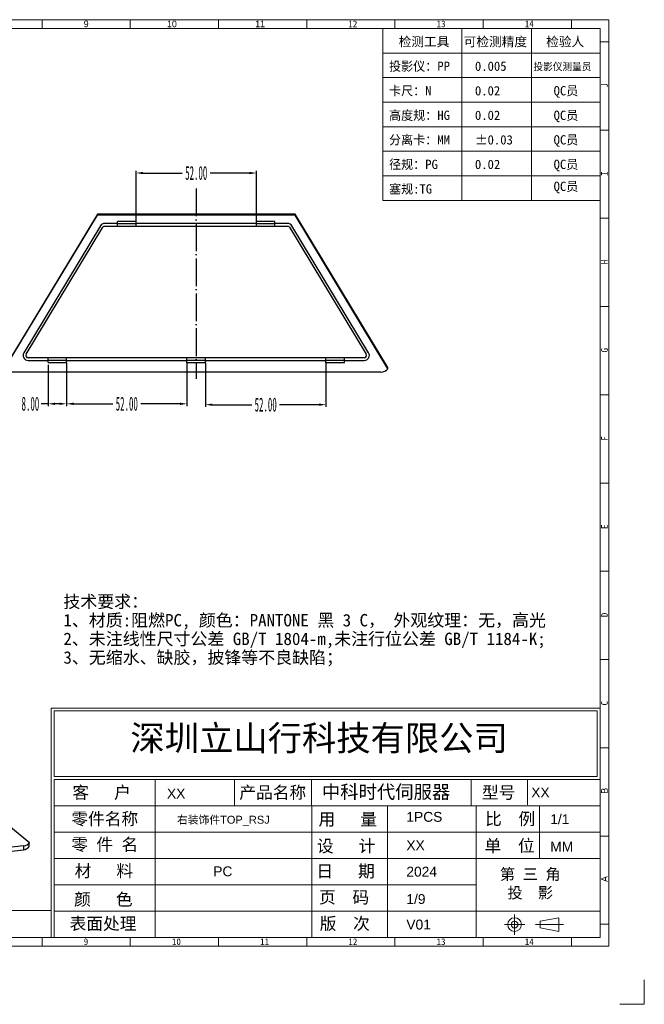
# Model space of a CAD drawing. Header units: millimetres. Extents: x 2960 to 3589, y 1910 to 2355.
# Tile 3 of 3: x 3319 to 3589, y 1910 to 2335. Entities that reach past the tile are written whole.
import ezdxf

# ---------------------------------------------------------------- set-up
doc = ezdxf.new("R2010")
doc.units = ezdxf.units.MM
for name, pattern in [('ACAD_ISO04W100', [30, 24, -3, 0, -3]), ('CENTERLINE', [30, 12, -1.5, 3, -1.5, 12]), ('PHANTOM', [0.8, 0.45, -0.05, 0.1, -0.05, 0.1, -0.05]), ('SLD-实线', [0])]:
    doc.linetypes.add(name, pattern=pattern)
for name, color, linetype in [('35002034-01_DXF_TEXT', 7, 'Continuous'), ('DEFAULT_3', 7, 'PHANTOM'), ('FRAME', 4, 'Continuous'), ('蓝色线', 5, 'SLD-实线')]:
    doc.layers.add(name, color=color, linetype=linetype)
doc.layers.add('框', color=1, linetype='CENTERLINE', lineweight=5)
doc.styles.add('s', font='txt')
doc.styles.add('SIMPLEX', font='SIMPLEX.shx', dxfattribs={"height": 3.5})
doc.styles.add('SLDTEXTSTYLE1', font='TXT', dxfattribs={"width": 0.469})
doc.styles.add('SLDTEXTSTYLE6', font='TXT', dxfattribs={"width": 0.7, "bigfont": 'bigfont'})
doc.styles.add('SLDTEXTSTYLE7', font='TXT', dxfattribs={"width": 0.7})
doc.styles.get("Standard").update_dxf_attribs({"font": 'arial.ttf'})
doc.styles.add('STYLE3', font='swissi.ttf', dxfattribs={"height": 3})
doc.dimstyles.new('副本 SLDDIMSTYLE1', dxfattribs={"dimtxt": 6, "dimasz": 3, "dimexe": 1, "dimexo": 1, "dimgap": 0.875, "dimtad": 0, "dimrnd": 1e-09, "dimzin": 4, "dimdsep": 46, "dimtxsty": 'SLDTEXTSTYLE1', "dimcen": 0.09, "dimclrd": 4, "dimclre": 4, "dimclrt": 6, "dimadec": 0, "dimazin": 0, "dimtfac": 1, "dimtofl": 0, "dimtmove": 0, "dimatfit": 3, "dimfxl": 0, "dimtolj": 1, "dimtzin": 12, "dimarcsym": 0})

# ---------------------------------------------------------------- blocks, each defined once
blk = doc.blocks.new('SW_TABLEANNOTATION_0')
at = {"layer": '蓝色线', "color": 0}
for p, q in [((0, 0), (0, -12.39)), ((95.59, 0), (0, 0)), ((95.59, -12.39), (95.59, 0)), ((0, -4.13), (95.59, -4.13)), ((11.95, -4.13), (11.95, -12.39)), ((21.18, -4.13), (21.18, -12.39)), ((30.4, -4.13), (30.4, -12.39)), ((39.63, -4.13), (39.63, -12.39)), ((51.58, -4.13), (51.58, -12.39)), ((64.89, -4.13), (64.89, -12.39)), ((79.56, -4.13), (79.56, -12.39)), ((0, -8.26), (95.59, -8.26)), ((0, -12.39), (95.59, -12.39))]:
    blk.add_line(p, q, dxfattribs=at)
at = {"layer": '蓝色线', "color": 0, "attachment_point": 1}
for s, insert, char_height, style in [('\\M+196A2\\M+1928D线\\M+190AB\\M+18EDA\\M+190A1\\M+18CF6\\M+18DB7\\M+19776\\M+18B81\\M+18169GB T1804-2000\\M+1816A', (30.32, -0.93), 2.11667, 'SLDTEXTSTYLE6'), ('\\M+18AEE\\M+1967B\\M+18EDA\\M+190A1', (2.2, -5.06), 2.1167, 'SLDTEXTSTYLE6'), ('0.5-3', (14.2, -5.06), 2.117, 'SLDTEXTSTYLE7'), ('\\M+181843-6', (23.43, -5.06), 2.1167, 'SLDTEXTSTYLE6'), ('\\M+181846-30', (32.18, -5.06), 2.1167, 'SLDTEXTSTYLE6'), ('\\M+1818430-120', (41.82, -5.06), 2.1167, 'SLDTEXTSTYLE6'), ('\\M+18184120-400', (53.98, -5.06), 2.1167, 'SLDTEXTSTYLE6'), ('\\M+18184400-1000', (67.5, -5.06), 2.1167, 'SLDTEXTSTYLE6'), ('\\M+181841000-2000', (82.38, -5.06), 2.1167, 'SLDTEXTSTYLE6'), ('\\M+18CF6\\M+18DB7', (4.09, -9.19), 2.1167, 'SLDTEXTSTYLE6'), ('\\M+5A1C00.05', (13.73, -9.19), 2.1167, 'SLDTEXTSTYLE7'), ('\\M+5A1C00.05', (22.95, -9.19), 2.1167, 'SLDTEXTSTYLE7'), ('\\M+5A1C00.1', (32.65, -9.19), 2.1167, 'SLDTEXTSTYLE7'), ('\\M+5A1C00.15', (42.77, -9.19), 2.1167, 'SLDTEXTSTYLE7'), ('\\M+5A1C00.2', (55.87, -9.19), 2.1167, 'SLDTEXTSTYLE7'), ('\\M+5A1C00.3', (69.86, -9.19), 2.1167, 'SLDTEXTSTYLE7'), ('\\M+5A1C00.5', (85.21, -9.19), 2.1167, 'SLDTEXTSTYLE7')]:
    blk.add_mtext(s, dxfattribs=dict(at, insert=insert, char_height=char_height, style=style))
blk = doc.blocks.new('*D66')
at = {"color": 4, "lineweight": -2}
for p, q in [((3369.56, 2247.64), (3369.56, 2269.6)), ((3372.56, 2268.6), (3389.53, 2268.6)), ((3418.56, 2268.6), (3401.59, 2268.6)), ((3421.56, 2247.84), (3421.56, 2269.6))]:
    blk.add_line(p, q, dxfattribs=at)
at = {"color": 4}
for points in [[(3372.56, 2269.1), (3372.56, 2268.1), (3369.56, 2268.6)], [(3418.56, 2269.1), (3418.56, 2268.1), (3421.56, 2268.6)]]:
    blk.add_solid(points, dxfattribs=at)
at = {"layer": 'Defpoints', "color": 0}
for p in [(3421.56, 2268.6), (3369.56, 2246.64), (3421.56, 2246.84)]:
    blk.add_point(p, dxfattribs=at)
at = {"color": 6, "insert": (3395.56, 2268.6), "char_height": 6, "attachment_point": 5, "style": 'SLDTEXTSTYLE1'}
blk.add_mtext('\\A1;52.00', dxfattribs=at)
blk = doc.blocks.new('*D67')
at = {"color": 4, "lineweight": -2}
for p, q in [((3331.56, 2185.85), (3331.56, 2167.95)), ((3339.56, 2185.85), (3339.56, 2167.95)), ((3331.56, 2168.95), (3328.56, 2168.95)), ((3336.56, 2168.95), (3334.56, 2168.95))]:
    blk.add_line(p, q, dxfattribs=at)
at = {"color": 4}
for points in [[(3334.56, 2169.45), (3334.56, 2168.45), (3331.56, 2168.95)], [(3336.56, 2169.45), (3336.56, 2168.45), (3339.56, 2168.95)]]:
    blk.add_solid(points, dxfattribs=at)
at = {"layer": 'Defpoints', "color": 0}
for p in [(3331.56, 2186.85), (3339.56, 2186.85), (3339.56, 2168.95)]:
    blk.add_point(p, dxfattribs=at)
at = {"color": 6, "insert": (3323.93, 2168.95), "char_height": 6, "attachment_point": 5, "style": 'SLDTEXTSTYLE1'}
blk.add_mtext('\\A1;8.00', dxfattribs=at)
blk = doc.blocks.new('*D68')
at = {"color": 4, "lineweight": -2}
for p, q in [((3339.56, 2186.65), (3339.56, 2167.95)), ((3391.56, 2186.65), (3391.56, 2167.95)), ((3342.56, 2168.95), (3359.53, 2168.95)), ((3388.56, 2168.95), (3371.59, 2168.95))]:
    blk.add_line(p, q, dxfattribs=at)
at = {"color": 4}
for points in [[(3342.56, 2169.45), (3342.56, 2168.45), (3339.56, 2168.95)], [(3388.56, 2169.45), (3388.56, 2168.45), (3391.56, 2168.95)]]:
    blk.add_solid(points, dxfattribs=at)
at = {"layer": 'Defpoints', "color": 0}
for p in [(3339.56, 2187.65), (3391.56, 2187.65), (3391.56, 2168.95)]:
    blk.add_point(p, dxfattribs=at)
at = {"color": 6, "insert": (3365.56, 2168.95), "char_height": 6, "attachment_point": 5, "style": 'SLDTEXTSTYLE1'}
blk.add_mtext('\\A1;52.00', dxfattribs=at)
blk = doc.blocks.new('*D69')
at = {"color": 4, "lineweight": -2}
for p, q in [((3399.56, 2186.65), (3399.56, 2167.58)), ((3451.56, 2186.65), (3451.56, 2167.58)), ((3402.56, 2168.58), (3419.53, 2168.58)), ((3448.56, 2168.58), (3431.59, 2168.58))]:
    blk.add_line(p, q, dxfattribs=at)
at = {"color": 4}
for points in [[(3402.56, 2169.08), (3402.56, 2168.08), (3399.56, 2168.58)], [(3448.56, 2169.08), (3448.56, 2168.08), (3451.56, 2168.58)]]:
    blk.add_solid(points, dxfattribs=at)
at = {"layer": 'Defpoints', "color": 0}
for p in [(3399.56, 2187.65), (3451.56, 2187.65), (3451.56, 2168.58)]:
    blk.add_point(p, dxfattribs=at)
at = {"color": 6, "insert": (3425.56, 2168.58), "char_height": 6, "attachment_point": 5, "style": 'SLDTEXTSTYLE1'}
blk.add_mtext('\\A1;52.00', dxfattribs=at)

msp = doc.modelspace()

# ---------------------------------------------------------------- linework, layer by layer
at = {"color": 7, "linetype": 'Continuous'}
for p, q in [((3312.812, 2184.072), (3352.866, 2250.336)), ((3352.866, 2250.839), (3312.855, 2184.644)), ((3352.866, 2250.336), (3352.866, 2250.839)), ((3438.255, 2250.839), (3352.866, 2250.839)), ((3438.255, 2250.336), (3352.866, 2250.336)), ((3438.255, 2250.336), (3438.255, 2250.839)), ((3478.267, 2184.644), (3438.255, 2250.839)), ((3478.31, 2184.072), (3438.255, 2250.336)), ((3354.199, 2245.774), (3321.084, 2190.99)), ((3322.111, 2190.369), (3355.226, 2245.154)), ((3361.561, 2246.836), (3356.081, 2246.836)), ((3356.081, 2245.636), (3435.04, 2245.636)), ((3361.561, 2245.636), (3361.561, 2247.636)), ((3369.561, 2247.636), (3361.561, 2247.636)), ((3369.561, 2246.636), (3361.561, 2246.636)), ((3369.561, 2245.636), (3369.561, 2247.636)), ((3421.561, 2246.836), (3369.561, 2246.836)), ((3421.561, 2245.636), (3421.561, 2247.636)), ((3429.561, 2247.636), (3421.561, 2247.636)), ((3429.561, 2246.636), (3421.561, 2246.636)), ((3429.561, 2245.636), (3429.561, 2247.636)), ((3435.04, 2246.836), (3429.561, 2246.836)), ((3435.896, 2245.154), (3469.011, 2190.369)), ((3470.038, 2190.99), (3436.923, 2245.774)), ((3468.155, 2188.852), (3322.967, 2188.852)), ((3322.967, 2187.652), (3331.561, 2187.652)), ((3331.561, 2186.852), (3331.561, 2188.852)), ((3331.561, 2187.852), (3339.561, 2187.852)), ((3331.561, 2186.852), (3339.561, 2186.852)), ((3339.561, 2186.852), (3339.561, 2188.852)), ((3339.561, 2187.652), (3391.561, 2187.652)), ((3391.561, 2186.852), (3391.561, 2188.852)), ((3391.561, 2187.852), (3399.561, 2187.852)), ((3391.561, 2186.852), (3399.561, 2186.852)), ((3399.561, 2186.852), (3399.561, 2188.852)), ((3399.561, 2187.652), (3451.561, 2187.652)), ((3451.561, 2186.852), (3451.561, 2188.852)), ((3451.561, 2187.852), (3459.561, 2187.852)), ((3451.561, 2186.852), (3459.561, 2186.852)), ((3459.561, 2186.852), (3459.561, 2188.852)), ((3459.561, 2187.652), (3468.155, 2187.652)), ((3475.307, 2182.652), (3315.814, 2182.652)), ((3267.33, 2025.793), (3323.478, 1979.537)), ((3321.02, 1978.098), (3170.132, 1960.137)), ((3321.02, 1978.098), (3320.893, 1976.412)), ((3169.902, 1958.439), (3320.893, 1976.412))]:
    msp.add_line(p, q, dxfattribs=at)
for centre, radius, start, end in [((3356.081, 2244.636), 2.2, 90, 148.84879), ((3356.081, 2244.636), 1, 90, 148.84879), ((3435.04, 2244.636), 2.2, 31.15121, 90), ((3435.04, 2244.636), 1, 31.15121, 90), ((3322.967, 2189.852), 2.2, 148.84879, 270), ((3322.967, 2189.852), 1, 148.84879, 270), ((3468.155, 2189.852), 2.2, 270, 31.15121), ((3468.155, 2189.852), 1, 270, 31.15121)]:
    msp.add_arc(centre, radius, start, end, dxfattribs=at)
for centre, major_axis, ratio, start_param, end_param in [((3475.278, 2186.805), (-0.402, 4.135), 0.9628341, 3.0481406, 3.9004861), ((3478.939, 2149.198), (-9.167, 130.609), 0.0143728, -1.3015218, -1.2969692), ((3319.719, 1979.594), (3.842, -1.281), 0.767024, -1.0198917, -0.1675462), ((3319.846, 1981.28), (3.842, -1.281), 0.767024, -1.0198917, -0.1629936), ((3311.185, 1866.067), (31.715, 389.6), 0.0081458, -1.2791537, -1.2746011)]:
    msp.add_ellipse(centre, major_axis=major_axis, ratio=ratio, start_param=start_param, end_param=end_param, dxfattribs=at)
at = {"layer": 'DEFAULT_3', "color": 1, "linetype": 'ACAD_ISO04W100', "ltscale": 0.5}
msp.add_line((3395.561, 2261.952), (3395.561, 2179.737), dxfattribs=at)
at = {"layer": '框', "color": 1, "linetype": 'Continuous', "lineweight": 15}
for p, q in [((3328.97, 2330.992), (3328.97, 2334.802)), ((3367.074, 2330.992), (3367.074, 2334.802)), ((3405.178, 2330.992), (3405.178, 2334.802)), ((3443.281, 2330.992), (3443.281, 2334.802)), ((3443.281, 2330.992), (3443.281, 2334.802)), ((3481.385, 2330.992), (3481.385, 2334.802)), ((3519.489, 2330.992), (3519.489, 2334.802)), ((3557.593, 2330.992), (3557.593, 2334.802)), ((3368.078, 2330.992), (3569.976, 2330.992)), ((3476.177, 2330.992), (3476.177, 2256.804)), ((3510.339, 2330.992), (3510.339, 2256.804)), ((3540.417, 2330.992), (3540.417, 2256.804)), ((3569.976, 2330.992), (3569.976, 2256.804)), ((3573.787, 2325.276), (3569.976, 2325.276)), ((3476.177, 2320.393), (3569.976, 2320.393)), ((3476.177, 2309.795), (3569.976, 2309.795)), ((3476.177, 2299.197), (3569.976, 2299.197)), ((3476.177, 2288.599), (3569.976, 2288.599)), ((3573.787, 2287.172), (3569.976, 2287.172)), ((3476.177, 2278), (3569.976, 2278)), ((3476.177, 2267.402), (3569.976, 2267.402)), ((3476.177, 2256.804), (3569.976, 2256.804)), ((3573.787, 2249.068), (3569.976, 2249.068)), ((3573.787, 2210.965), (3569.976, 2210.965)), ((3573.787, 2172.861), (3569.976, 2172.861)), ((3573.787, 2134.757), (3569.976, 2134.757)), ((3573.787, 2096.653), (3569.976, 2096.653)), ((3573.787, 2058.55), (3569.976, 2058.55)), ((3332.94, 2037.61), (3569.976, 2037.61)), ((3332.94, 2037.61), (3332.94, 1938.523)), ((3334.188, 2036.363), (3568.729, 2036.363)), ((3334.188, 2036.363), (3334.188, 2008.043)), ((3568.729, 2036.363), (3568.729, 2008.043)), ((3573.787, 2020.446), (3569.976, 2020.446)), ((3334.188, 2008.043), (3568.729, 2008.043)), ((3334.188, 2006.795), (3569.976, 2006.795)), ((3334.188, 2006.795), (3334.188, 1938.523)), ((3377.853, 2006.795), (3377.853, 1938.523)), ((3412.121, 2006.795), (3412.121, 1995.412)), ((3445.313, 1995.412), (3445.313, 2006.795)), ((3514.287, 1995.412), (3514.287, 2006.795)), ((3538.678, 2006.795), (3538.678, 1995.762)), ((3334.188, 1995.412), (3569.976, 1995.412)), ((3445.451, 1995.412), (3445.451, 1938.523)), ((3478.235, 1995.412), (3478.235, 1938.523)), ((3516.467, 1995.412), (3516.467, 1938.523)), ((3543.898, 1972.529), (3543.898, 1995.297)), ((3334.188, 1984.028), (3569.976, 1984.028)), ((3573.787, 1982.342), (3569.976, 1982.342)), ((3334.188, 1972.644), (3569.976, 1972.644)), ((3334.188, 1961.26), (3516.467, 1961.26)), ((3334.188, 1949.876), (3569.976, 1949.876)), ((3533.062, 1939.702), (3533.062, 1948.519)), ((3528.654, 1944.111), (3537.47, 1944.111)), ((3542.119, 1944.111), (3554.158, 1944.111)), ((3544.12, 1945.58), (3552.237, 1947.049)), ((3544.12, 1945.58), (3544.12, 1942.641)), ((3552.237, 1947.049), (3552.237, 1941.172)), ((3573.787, 1944.238), (3569.976, 1944.238)), ((3544.12, 1942.641), (3552.237, 1941.172)), ((3328.97, 1934.713), (3328.97, 1938.523)), ((3367.074, 1934.713), (3367.074, 1938.523)), ((3405.178, 1934.713), (3405.178, 1938.523)), ((3443.281, 1934.713), (3443.281, 1938.523)), ((3481.385, 1934.713), (3481.385, 1938.523)), ((3519.489, 1934.713), (3519.489, 1938.523)), ((3557.593, 1934.713), (3557.593, 1938.523))]:
    msp.add_line(p, q, dxfattribs=at)
for points in [[(3007.946, 1934.713), (3573.787, 1934.713), (3573.787, 2334.802), (3007.946, 2334.802)], [(3011.756, 1938.523), (3569.976, 1938.523), (3569.976, 2330.992), (3011.756, 2330.992)], [(3247.24, 1938.523), (3332.94, 1938.523), (3332.94, 1950.171), (3247.24, 1950.171)]]:
    msp.add_lwpolyline(points, close=True, dxfattribs=at)
msp.add_lwpolyline([(3578.511, 1909.676), (3589.11, 1909.676), (3589.11, 1920.274)], dxfattribs=at)
for radius in [2.939, 1.469]:
    msp.add_circle((3533.062, 1944.111), radius, dxfattribs=at)

# ---------------------------------------------------------------- block references
at = {"layer": '蓝色线', "xscale": 1.905187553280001, "yscale": 1.905187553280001, "zscale": 1.905187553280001}
msp.add_blockref('SW_TABLEANNOTATION_0', (3011.756, 2330.992), dxfattribs=at)

# ---------------------------------------------------------------- texts
at = {"layer": '35002034-01_DXF_TEXT', "color": 2, "linetype": 'Continuous', "insert": (3338.195, 2086.256), "char_height": 5.36537, "width": 271.12236, "attachment_point": 1, "line_spacing_factor": 0.9}
msp.add_mtext('{\\fSimSun|b0|i0|c134|p2;技术要求：\\P1、材质:阻燃PC, 颜色：PANTONE 黑 3 C， 外观纹理：无，高光\\P2、未注线性尺寸公差 GB/T 1804-m,未注行位公差 GB/T 1184-K;\\P3、无缩水、缺胶，披锋等不良缺陷；}', dxfattribs=at)
at = {"layer": 'FRAME', "color": 3, "lineweight": 0, "style": 'STYLE3'}
for tag, p, s, height in [('XX', (3382.924, 1998.53), 'XX', 4.2619), ('中科时代伺服器', (3449.805, 1998.495), 'XXXX', 5.8117), ('XX', (3540.273, 1999.02), '项目名称', 4.2619), ('右装饰件TOP_RSJ', (3387.27, 1987.674), '1*1', 3.4096), ('1PCS', (3486.324, 1988.482), '', 4.262), ('1/1', (3548.475, 1987.486), '', 4.262), ('XX', (3486.324, 1976.179), '', 4.262), ('MM', (3548.475, 1975.603), 'MM', 4.2619), ('PC', (3402.915, 1964.955), '', 4.262), ('2024', (3486.324, 1964.82), '', 4.262), ('1/9', (3486.324, 1952.996), '1', 4.262), ('V01', (3486.324, 1941.982), 'A/01', 4.2619)]:
    msp.add_attdef(tag, p, s, height=height, dxfattribs=at)
at = {"layer": '框', "color": 1, "linetype": 'Continuous', "lineweight": 15}
for s, insert, char_height, width, attachment_point in [('{\\fU+FFB7ￂￋￎ_GB|b0|i0|c134|p49;9}', (3349.084, 2334.413), 2.85778, 1.47519, 3), ('{\\fU+FFB7ￂￋￎ_GB|b0|i0|c134|p49;10}', (3387.188, 2334.413), 2.85778, 1.47519, 3), ('{\\fU+FFB7ￂￋￎ_GB|b0|i0|c134|p49;11}', (3425.292, 2334.413), 2.85778, 1.47519, 3), ('{\\fFangSong_GB2312|b0|i0|c134|p49;12}', (3461.271, 2334.413), 2.85778, 1.47514, 1), ('{\\fFangSong_GB2312|b0|i0|c134|p49;13}', (3499.375, 2334.413), 2.85778, 1.47519, 1), ('{\\fFangSong_GB2312|b0|i0|c134|p49;14}', (3537.479, 2334.413), 2.85778, 1.47519, 1), ('{\\fKaiTi_GB2312|b0|i0|c134|p49;检测工具}', (3483.027, 2327.33), 4.01092, 40.94472, 1), ('{\\fKaiTi_GB2312|b0|i0|c134|p49;可检测精度}', (3511.1, 2327.33), 4.01092, 40.94472, 1), ('{\\fKaiTi_GB2312|b0|i0|c134|p49;检验人}', (3546.729, 2327.33), 4.01092, 40.94472, 1), ('{\\fKaiTi_GB2312|b0|i0|c134|p49;0.005}', (3515.964, 2316.732), 4.01092, 40.94472, 1), ('{\\fKaiTi_GB2312|b0|i0|c134|p49;0.02}', (3515.964, 2306.134), 4.01092, 40.94472, 1), ('{\\fKaiTi_GB2312|b0|i0|c134|p49;0.02}', (3515.964, 2295.535), 4.01092, 40.94472, 1), ('{\\fKaiTi_GB2312|b0|i0|c134|p49;0.02}', (3515.964, 2274.339), 4.01092, 40.94472, 1), ('{\\fSimSun|b0|i0|c134|p2;深圳立山行科技有限公司}', (3367.129, 2030.059), 10.86512, 170.7493, 1), ('{\\fKaiTi_GB2312|b0|i0|c134|p49;\\H0.9645x;第 三 角\\P 投  影}', (3526.722, 1968.259), 4.99023, 30.3053, 1), ('{\\fFangSong_GB2312|b0|i0|c134|p49;9}', (3346.96, 1938.134), 2.85778, 1.47514, 1), ('{\\fFangSong_GB2312|b0|i0|c134|p49;10}', (3385.064, 1938.134), 2.85771, 1.47519, 1), ('{\\fFangSong_GB2312|b0|i0|c134|p49;11}', (3423.167, 1938.134), 2.85778, 1.47519, 1), ('{\\fFangSong_GB2312|b0|i0|c134|p49;12}', (3461.271, 1938.134), 2.85778, 1.47514, 1), ('{\\fFangSong_GB2312|b0|i0|c134|p49;13}', (3499.375, 1938.134), 2.85778, 1.47519, 1), ('{\\fFangSong_GB2312|b0|i0|c134|p49;14}', (3537.479, 1938.134), 2.85778, 1.47519, 1)]:
    msp.add_mtext(s, dxfattribs=dict(at, insert=insert, char_height=char_height, width=width, attachment_point=attachment_point))
for s, insert, char_height, width, attachment_point, style in [('投影仪：PP', (3478.833, 2316.732), 4.0109, 40.94472, 1, 's'), ('投影仪测量员', (3541.236, 2316.148), 3.2087, 32.75578, 1, 's'), ('卡尺：N', (3478.833, 2306.134), 4.0109, 40.94472, 1, 's'), ('QC员', (3549.935, 2306.134), 4.0109, 40.94472, 1, 's'), ('高度规：HG', (3478.833, 2295.535), 4.0109, 40.94472, 1, 's'), ('QC员', (3549.935, 2295.535), 4.0109, 40.94472, 1, 's'), ('分离卡：MM', (3478.833, 2284.937), 4.0109, 40.94472, 1, 's'), ('%%P0.03', (3515.964, 2284.937), 4.0109, 40.94472, 1, 's'), ('QC员', (3549.935, 2284.937), 4.0109, 40.94472, 1, 's'), ('径规：PG', (3478.833, 2274.339), 4.0109, 40.94472, 1, 's'), ('QC员', (3549.935, 2274.339), 4.0109, 40.94472, 1, 's'), ('塞规:TG', (3478.833, 2263.741), 4.0109, 40.94472, 1, 's'), ('QC员', (3549.935, 2264.845), 4.0109, 40.94472, 1, 's'), ('{\\fKaiTi_GB2312|b0|i0|c134|p49;客   户}', (3354.692, 2000.847), 5.29442, 43.81917, 5, 'SIMPLEX'), ('{\\fKaiTi_GB2312|b0|i0|c134|p49;产品名称}', (3428.617, 2000.847), 5.29442, 43.81917, 5, 'SIMPLEX'), ('{\\fKaiTi_GB2312|b0|i0|c134|p49;型号}', (3526.18, 2000.847), 5.29442, 43.81917, 5, 'SIMPLEX'), ('{\\fSimSun|b0|i0|c134|p2;零件名称}', (3356.045, 1989.463), 5.29442, 43.81917, 5, 'SIMPLEX'), ('{\\fSimSun|b0|i0|c134|p2;用   量}', (3461.004, 1989.284), 5.29442, 43.81917, 5, 'SIMPLEX'), ('{\\fKaiTi_GB2312|b0|i0|c134|p49;比  例}', (3531.169, 1989.471), 5.29442, 43.81917, 5, 'SIMPLEX'), ('{\\fSimSun|b0|i0|c134|p2;零 件 名}', (3356.045, 1978.388), 5.29442, 43.81917, 5, 'SIMPLEX'), ('{\\fSimSun|b0|i0|c134|p2;设   计}', (3460.275, 1977.716), 5.29442, 37.68542, 5, 'SIMPLEX'), ('{\\fKaiTi_GB2312|b0|i0|c134|p49;单  位 }', (3530.926, 1977.86), 5.29442, 43.81917, 5, 'SIMPLEX'), ('{\\fSimSun|b0|i0|c134|p2;材   料}', (3355.676, 1967.004), 5.29442, 43.81917, 5, 'SIMPLEX'), ('{\\fSimSun|b0|i0|c134|p2;日   期}', (3460.08, 1966.877), 5.29442, 43.81917, 5, 'SIMPLEX'), ('{\\fSimSun|b0|i0|c134|p2;颜   色}', (3355.44, 1954.691), 5.29442, 43.81917, 5, 'SIMPLEX'), ('{\\fSimSun|b0|i0|c134|p2;页\\fKaiTi_GB2312|b0|i0|c134|p49;  \\fSimSun|b0|i0|c134|p2;码}', (3459.448, 1955.62), 5.29442, 43.81917, 5, 'SIMPLEX'), ('{\\fSimSun|b0|i0|c134|p2;表面处理}', (3355.327, 1944.236), 5.29442, 43.81917, 5, 'SIMPLEX'), ('{\\fKaiTi_GB2312|b0|i0|c134|p49;版  次}', (3459.727, 1944.236), 5.29442, 43.81917, 5, 'SIMPLEX')]:
    msp.add_mtext(s, dxfattribs=dict(at, insert=insert, char_height=char_height, width=width, attachment_point=attachment_point, style=style))
at = {"layer": '框', "color": 1, "linetype": 'Continuous', "lineweight": 15, "char_height": 2.858, "width": 3.81038, "attachment_point": 1, "rotation": 90, "style": 's'}
for s, insert in [('J', (3570.471, 2305.428)), ('I', (3570.471, 2267.324)), ('H', (3570.471, 2229.221)), ('G', (3570.471, 2191.117)), ('F', (3570.471, 2153.013)), ('E', (3570.471, 2114.909)), ('D', (3570.471, 2076.806)), ('C', (3570.471, 2038.702))]:
    msp.add_mtext(s, dxfattribs=dict(at, insert=insert))
at = {"layer": '框', "color": 1, "linetype": 'Continuous', "lineweight": 15, "char_height": 2.85778, "width": 3.81038, "attachment_point": 1, "rotation": 90}
for s, insert in [('{\\f\uffbfﾬￌﾣﾤ_GB2312|b0|i0|c134|p49;B}', (3570.471, 2000.598)), ('{\\f\uffbfﾬￌﾣﾤ_GB2312|b0|i0|c134|p49;A}', (3570.471, 1962.494))]:
    msp.add_mtext(s, dxfattribs=dict(at, insert=insert))

# ---------------------------------------------------------------- dimensions: what is measured, and where the dimension line sits
for base, p1, p2, picture, middle in [((3421.561, 2268.602), (3369.561, 2246.636), (3421.561, 2246.836), '*D66', (3395.561, 2268.602)), ((3391.561, 2168.955), (3339.561, 2187.652), (3391.561, 2187.652), '*D68', (3365.561, 2168.955)), ((3451.561, 2168.584), (3399.561, 2187.652), (3451.561, 2187.652), '*D69', (3425.561, 2168.584))]:
    dim = msp.add_linear_dim(base=base, p1=p1, p2=p2, dimstyle='副本 SLDDIMSTYLE1')
    dim.commit()
    dim.dimension.update_dxf_attribs({"geometry": picture, "text_midpoint": middle})
dim = msp.add_linear_dim(base=(3339.561, 2168.955), p1=(3331.561, 2186.852), p2=(3339.561, 2186.852), dimstyle='副本 SLDDIMSTYLE1')
dim.commit()
dim.dimension.update_dxf_attribs({"geometry": '*D67', "text_midpoint": (3323.934, 2168.955), "dimtype": 160})

doc.saveas('drawing.dxf')
